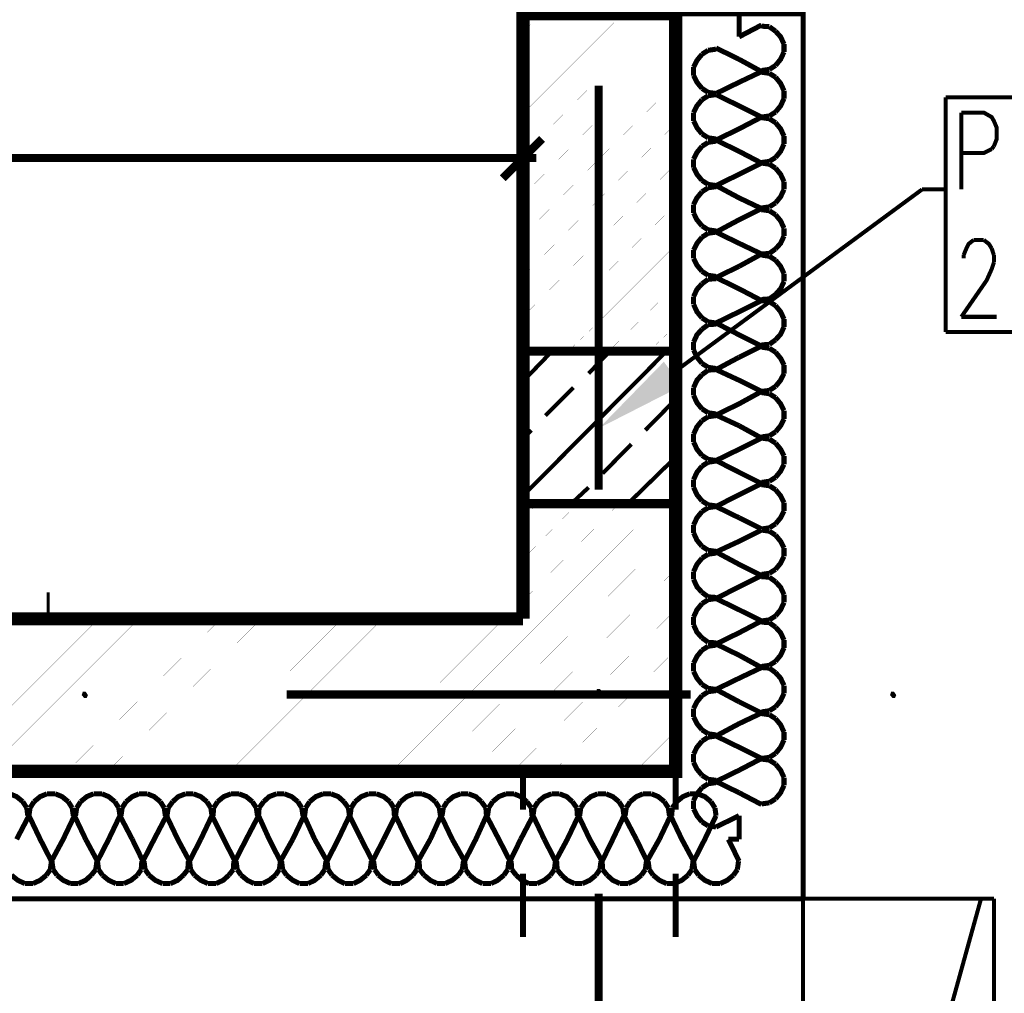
# Model space of a CAD drawing. Header units: millimetres. Extents: x -14047 to 49934, y -21523 to 14989.
# Tile 146 of 201: x 2036 to 2190, y 5842 to 5995. Entities that reach past the tile are written whole.
import ezdxf

# ---------------------------------------------------------------- set-up
doc = ezdxf.new("R2010")
doc.units = ezdxf.units.MM
doc.layers.add('H', color=7, linetype='Continuous')
doc.layers.add('P', color=7, linetype='Continuous')

msp = doc.modelspace()

# ---------------------------------------------------------------- hatches: boundary and pattern name
at = {"layer": 'H', "linetype": 'Continuous'}
for points in [[(2126.587, 5930.895), (2136.73, 5941.303), (2139.55, 5937.509)], [(2045.637, 5888.481), (2045.283, 5888.921), (2045.462, 5889.45), (2045.902, 5889.45), (2046.252, 5888.921), (2046.077, 5888.481)], [(2126.412, 5888.921), (2126.057, 5889.45), (2126.237, 5889.89), (2126.677, 5889.89), (2127.032, 5889.45), (2126.852, 5888.921)], [(2172.62, 5888.481), (2172.265, 5888.921), (2172.445, 5889.45), (2172.885, 5889.45), (2173.235, 5888.921), (2173.06, 5888.481)]]:
    msp.add_hatch(color=256, dxfattribs=at).paths.add_polyline_path(points)

# ---------------------------------------------------------------- linework, layer by layer
at = {"layer": 'P'}
for points, const_width in [([(1878.62, 5876.927), (2138.58, 5876.927), (2138.58, 5995.976), (2114.593, 5995.976), (2114.593, 5900.914)], 2.065), ([(2158.597, 5856.91), (2158.597, 5995.976), (2138.58, 5995.976), (2138.58, 5876.927), (1878.62, 5876.927)], 0.795), ([(2148.544, 5992.362), (2148.544, 5995.976)], 0.795), ([(2114.593, 5992.977), (2116.008, 5994.566)], 0.015), ([(2114.593, 5986.627), (2122.532, 5994.566)], 0.015), ([(2114.593, 5980.278), (2126.502, 5992.182), (2128.881, 5994.566)], 0.015), ([(2114.593, 5973.754), (2126.502, 5985.833), (2135.23, 5994.566)], 0.015), ([(2148.544, 5992.362), (2152.073, 5994.211)], 0.795), ([(2153.308, 5993.946), (2152.073, 5994.036)], 0.795), ([(2154.278, 5993.242), (2153.308, 5993.946)], 0.795), ([(2155.603, 5991.212), (2155.073, 5992.362), (2154.278, 5993.242)], 0.795), ([(2114.593, 5967.405), (2126.502, 5979.483), (2138.58, 5991.567)], 0.015), ([(2143.694, 5990.242), (2142.724, 5989.627)], 0.795), ([(2144.929, 5990.422), (2143.694, 5990.242)], 0.795), ([(2144.929, 5990.597), (2148.544, 5988.832)], 0.795), ([(2155.603, 5989.977), (2155.603, 5991.212)], 0.795), ([(2142.724, 5989.627), (2141.93, 5988.657), (2141.405, 5987.597)], 0.795), ([(2152.073, 5986.892), (2148.544, 5988.832)], 0.795), ([(2154.278, 5987.862), (2155.073, 5988.832), (2155.603, 5989.977)], 0.795), ([(2141.405, 5987.597), (2141.405, 5986.277)], 0.795), ([(2152.073, 5987.067), (2153.308, 5987.247)], 0.795), ([(2153.308, 5987.247), (2154.278, 5987.862)], 0.795), ([(2141.405, 5986.277), (2141.93, 5985.218), (2142.724, 5984.248)], 0.795), ([(2148.544, 5985.218), (2152.073, 5986.892)], 0.795), ([(2153.308, 5986.627), (2152.073, 5986.802)], 0.795), ([(2154.278, 5986.012), (2153.308, 5986.627)], 0.795), ([(2155.603, 5983.893), (2155.073, 5985.043), (2154.278, 5986.012)], 0.795), ([(2114.593, 5961.056), (2126.502, 5973.134), (2138.58, 5985.043)], 0.015), ([(2126.502, 5984.688), (2126.502, 5921.196)], 1.27), ([(2142.724, 5984.248), (2143.694, 5983.628)], 0.795), ([(2148.544, 5985.218), (2144.929, 5983.453)], 0.795), ([(2142.724, 5982.483), (2141.93, 5981.513), (2141.405, 5980.453)], 0.795), ([(2143.694, 5983.103), (2142.724, 5982.483)], 0.795), ([(2143.694, 5983.628), (2144.929, 5983.453)], 0.795), ([(2144.929, 5983.278), (2143.694, 5983.103)], 0.795), ([(2144.929, 5983.278), (2148.544, 5981.513)], 0.795), ([(2154.278, 5980.543), (2155.073, 5981.513), (2155.603, 5982.658)], 0.795), ([(2155.603, 5982.658), (2155.603, 5983.893)], 0.795), ([(2180.999, 5982.838), (2240.606, 5982.838)], 0.635), ([(2180.999, 5945.978), (2180.999, 5982.838)], 0.635), ([(2152.073, 5979.748), (2148.544, 5981.513)], 0.795), ([(2114.593, 5967.05), (2114.593, 5979.483)], 1.27), ([(2141.405, 5980.453), (2141.405, 5979.133)], 0.795), ([(2148.544, 5977.899), (2152.073, 5979.748)], 0.795), ([(2152.073, 5979.748), (2153.308, 5979.928)], 0.795), ([(2153.308, 5979.483), (2152.073, 5979.663)], 0.795), ([(2153.308, 5979.928), (2154.278, 5980.543)], 0.795), ([(2154.278, 5978.868), (2153.308, 5979.483)], 0.795), ([(2183.464, 5968.375), (2183.464, 5980.453)], 0.635), ([(2183.464, 5980.453), (2186.993, 5980.453), (2188.228, 5979.748), (2188.578, 5979.133), (2189.023, 5978.074), (2189.023, 5976.309), (2188.578, 5975.164)], 0.635), ([(2114.593, 5954.707), (2126.502, 5966.785), (2138.58, 5978.693)], 0.015), ([(2141.405, 5979.133), (2141.93, 5978.074), (2142.724, 5977.104)], 0.795), ([(2148.544, 5977.899), (2144.929, 5976.134)], 0.795), ([(2155.603, 5976.754), (2155.073, 5977.899), (2154.278, 5978.868)], 0.795), ([(2111.419, 5970.14), (2117.593, 5976.309)], 1.27), ([(2142.724, 5977.104), (2143.694, 5976.489)], 0.795), ([(2143.694, 5976.489), (2144.929, 5976.309)], 0.795), ([(2155.603, 5975.519), (2155.603, 5976.754)], 0.795), ([(2142.724, 5975.164), (2141.93, 5974.194), (2141.405, 5973.134)], 0.795), ([(2143.694, 5975.784), (2142.724, 5975.164)], 0.795), ([(2144.929, 5975.959), (2143.694, 5975.784)], 0.795), ([(2144.929, 5976.134), (2148.544, 5974.369)], 0.795), ([(2154.278, 5973.399), (2155.073, 5974.369), (2155.603, 5975.519)], 0.795), ([(2188.578, 5975.164), (2188.228, 5974.724)], 0.635), ([(1689.555, 5973.314), (2113.623, 5973.314)], 1.27), ([(2112.388, 5973.314), (2116.713, 5973.314)], 1.27), ([(2141.405, 5973.134), (2141.405, 5971.814)], 0.795), ([(2152.073, 5972.519), (2148.544, 5974.369)], 0.795), ([(2153.308, 5972.784), (2154.278, 5973.399)], 0.795), ([(2188.228, 5974.724), (2186.993, 5974.104), (2183.464, 5974.104)], 0.635), ([(2114.593, 5948.358), (2126.502, 5960.436), (2138.58, 5972.344)], 0.015), ([(2141.405, 5971.814), (2141.93, 5970.755), (2142.724, 5969.785)], 0.795), ([(2148.544, 5970.755), (2152.073, 5972.519)], 0.795), ([(2152.073, 5972.609), (2153.308, 5972.784)], 0.795), ([(2153.308, 5972.344), (2152.073, 5972.519)], 0.795), ([(2154.278, 5971.724), (2153.308, 5972.344)], 0.795), ([(2155.603, 5969.61), (2155.073, 5970.755), (2154.278, 5971.724)], 0.795), ([(2148.544, 5970.755), (2144.929, 5968.99)], 0.795), ([(2142.724, 5969.785), (2143.694, 5969.17)], 0.795), ([(2143.694, 5968.64), (2142.724, 5968.02)], 0.795), ([(2143.694, 5969.17), (2144.929, 5968.99)], 0.795), ([(2144.929, 5968.815), (2143.694, 5968.64)], 0.795), ([(2144.929, 5968.99), (2148.544, 5967.05)], 0.795), ([(2155.603, 5968.375), (2155.603, 5969.61)], 0.795), ([(2138.05, 5939.449), (2177.295, 5968.375)], 0.635), ([(2142.724, 5968.02), (2141.93, 5967.05), (2141.405, 5965.995)], 0.795), ([(2152.073, 5965.375), (2148.544, 5967.05)], 0.795), ([(2154.278, 5966.26), (2155.073, 5967.23), (2155.603, 5968.375)], 0.795), ([(2177.295, 5968.375), (2180.999, 5968.375)], 0.635), ([(2115.388, 5942.978), (2126.502, 5954.087), (2138.58, 5965.995)], 0.015), ([(2141.405, 5965.995), (2141.405, 5964.67)], 0.795), ([(2152.073, 5965.465), (2153.308, 5965.64)], 0.795), ([(2153.308, 5965.64), (2154.278, 5966.26)], 0.795), ([(2141.405, 5964.67), (2141.93, 5963.61), (2142.724, 5962.641)], 0.795), ([(2148.544, 5963.61), (2152.073, 5965.375)], 0.795), ([(2153.308, 5965.025), (2152.073, 5965.2)], 0.795), ([(2154.278, 5964.405), (2153.308, 5965.025)], 0.795), ([(2155.603, 5962.291), (2155.073, 5963.436), (2154.278, 5964.405)], 0.795), ([(2142.724, 5962.641), (2143.694, 5962.026)], 0.795), ([(2148.544, 5963.61), (2144.929, 5961.671)], 0.795), ([(2142.724, 5960.881), (2141.93, 5959.911), (2141.405, 5958.851)], 0.795), ([(2143.694, 5961.496), (2142.724, 5960.881)], 0.795), ([(2143.694, 5962.026), (2144.929, 5961.851)], 0.795), ([(2144.929, 5961.671), (2143.694, 5961.496)], 0.795), ([(2144.929, 5961.671), (2148.544, 5959.911)], 0.795), ([(2154.278, 5959.026), (2155.073, 5959.911), (2155.603, 5961.056)], 0.795), ([(2155.603, 5961.056), (2155.603, 5962.291)], 0.795), ([(2121.737, 5942.978), (2126.502, 5947.563), (2138.58, 5959.646)], 0.015), ([(2152.073, 5958.231), (2148.544, 5959.911)], 0.795), ([(2183.819, 5958.056), (2184.259, 5959.116), (2184.614, 5959.821), (2185.404, 5960.436)], 0.635), ([(2185.404, 5960.436), (2186.993, 5960.436)], 0.635), ([(2186.993, 5960.436), (2187.788, 5959.821), (2188.228, 5959.116)], 0.635), ([(2141.405, 5958.851), (2141.405, 5957.526)], 0.795), ([(2148.544, 5956.291), (2152.073, 5958.231)], 0.795), ([(2152.073, 5958.231), (2153.308, 5958.321)], 0.795), ([(2153.308, 5957.881), (2152.073, 5958.056)], 0.795), ([(2153.308, 5958.321), (2154.278, 5959.026)], 0.795), ([(2154.278, 5957.261), (2153.308, 5957.881)], 0.795), ([(2183.819, 5957.526), (2183.819, 5958.056)], 0.635), ([(2188.228, 5959.116), (2188.578, 5958.056)], 0.635), ([(2188.578, 5958.056), (2188.578, 5956.911)], 0.635), ([(2141.405, 5957.526), (2141.93, 5956.471), (2142.724, 5955.502)], 0.795), ([(2148.544, 5956.291), (2144.929, 5954.532)], 0.795), ([(2155.603, 5955.147), (2155.073, 5956.291), (2154.278, 5957.261)], 0.795), ([(2188.578, 5956.911), (2188.228, 5955.852), (2187.433, 5954.087), (2183.464, 5948.358)], 0.635), ([(2142.724, 5955.502), (2143.694, 5954.882)], 0.795), ([(2143.694, 5954.882), (2144.929, 5954.707)], 0.795), ([(2155.603, 5953.912), (2155.603, 5955.147)], 0.795), ([(2142.724, 5953.562), (2141.93, 5952.677), (2141.405, 5951.532)], 0.795), ([(2143.694, 5954.267), (2142.724, 5953.562)], 0.795), ([(2144.929, 5954.352), (2143.694, 5954.267)], 0.795), ([(2144.929, 5954.532), (2148.544, 5952.767)], 0.795), ([(2154.278, 5951.882), (2155.073, 5952.767), (2155.603, 5953.912)], 0.795), ([(2128.086, 5942.978), (2138.58, 5953.297)], 0.015), ([(2141.405, 5951.532), (2141.405, 5950.297)], 0.795), ([(2152.073, 5950.912), (2148.544, 5952.767)], 0.795), ([(2153.308, 5951.177), (2154.278, 5951.882)], 0.795), ([(2141.405, 5950.297), (2141.93, 5949.152), (2142.724, 5948.183)], 0.795), ([(2148.544, 5949.152), (2152.073, 5950.912)], 0.795), ([(2152.073, 5951.092), (2153.308, 5951.177)], 0.795), ([(2153.308, 5950.737), (2152.073, 5950.912)], 0.795), ([(2154.278, 5950.122), (2153.308, 5950.737)], 0.795), ([(2155.603, 5948.003), (2155.073, 5949.152), (2154.278, 5950.122)], 0.795), ([(2148.544, 5949.152), (2144.929, 5947.388)], 0.795), ([(2142.724, 5948.183), (2143.694, 5947.563)], 0.795), ([(2143.694, 5947.123), (2142.724, 5946.418)], 0.795), ([(2143.694, 5947.563), (2144.929, 5947.388)], 0.795), ([(2144.929, 5947.213), (2143.694, 5947.123)], 0.795), ([(2144.929, 5947.388), (2148.544, 5945.533)], 0.795), ([(2155.603, 5946.768), (2155.603, 5948.003)], 0.795), ([(2183.464, 5948.358), (2189.023, 5948.358)], 0.635), ([(2134.436, 5942.978), (2138.58, 5946.948)], 0.015), ([(2142.724, 5946.418), (2141.93, 5945.533), (2141.405, 5944.388)], 0.795), ([(2152.073, 5943.773), (2148.544, 5945.533)], 0.795), ([(2154.278, 5944.743), (2155.073, 5945.623), (2155.603, 5946.768)], 0.795), ([(2240.606, 5945.978), (2180.999, 5945.978)], 0.635), ([(2141.405, 5944.388), (2141.405, 5943.153)], 0.795), ([(2148.544, 5942.008), (2152.073, 5943.773)], 0.795), ([(2152.073, 5943.948), (2153.308, 5944.038)], 0.795), ([(2153.308, 5944.038), (2154.278, 5944.743)], 0.795), ([(2138.58, 5918.991), (2114.593, 5918.991), (2114.593, 5942.978), (2138.58, 5942.978), (2138.58, 5918.991)], 1.43), ([(2114.593, 5938.214), (2119.183, 5942.978)], 0.635), ([(2114.593, 5920.226), (2137.17, 5942.978)], 0.635), ([(2124.912, 5939.449), (2128.261, 5942.978)], 0.635), ([(2141.405, 5943.153), (2141.93, 5942.008), (2142.724, 5941.039)], 0.795), ([(2153.308, 5943.418), (2152.073, 5943.593)], 0.795), ([(2154.278, 5942.803), (2153.308, 5943.418)], 0.795), ([(2155.603, 5940.774), (2155.073, 5941.833), (2154.278, 5942.803)], 0.795), ([(2142.724, 5941.039), (2143.694, 5940.419)], 0.795), ([(2148.544, 5942.008), (2144.929, 5940.069)], 0.795), ([(2155.603, 5939.449), (2155.603, 5940.774)], 0.795), ([(2142.724, 5939.274), (2141.93, 5938.394), (2141.405, 5937.244)], 0.795), ([(2143.694, 5939.979), (2142.724, 5939.274)], 0.795), ([(2143.694, 5940.419), (2144.929, 5940.244)], 0.795), ([(2144.929, 5940.069), (2143.694, 5939.979)], 0.795), ([(2144.929, 5940.069), (2148.544, 5938.394)], 0.795), ([(2154.278, 5937.424), (2155.073, 5938.394), (2155.603, 5939.449)], 0.795), ([(2152.073, 5936.629), (2148.544, 5938.394)], 0.795), ([(2118.123, 5932.835), (2122.532, 5937.244)], 0.635), ([(2141.405, 5937.244), (2141.405, 5936.009)], 0.795), ([(2141.405, 5936.009), (2141.93, 5934.864), (2142.724, 5933.894)], 0.795), ([(2148.544, 5934.689), (2152.073, 5936.629)], 0.795), ([(2152.073, 5936.629), (2153.308, 5936.804)], 0.795), ([(2153.308, 5936.274), (2152.073, 5936.454)], 0.795), ([(2153.308, 5936.804), (2154.278, 5937.424)], 0.795), ([(2154.278, 5935.659), (2153.308, 5936.274)], 0.795), ([(2133.821, 5930.545), (2138.23, 5935.039)], 0.635), ([(2148.544, 5934.689), (2144.929, 5932.925)], 0.795), ([(2155.603, 5933.63), (2155.073, 5934.689), (2154.278, 5935.659)], 0.795), ([(2142.724, 5933.894), (2143.694, 5933.28)], 0.795), ([(2143.694, 5933.28), (2144.929, 5933.1)], 0.795), ([(2144.929, 5932.925), (2148.544, 5931.25)], 0.795), ([(2155.603, 5932.31), (2155.603, 5933.63)], 0.795), ([(2142.724, 5932.045), (2141.93, 5931.075), (2141.405, 5929.925)], 0.795), ([(2143.694, 5932.66), (2142.724, 5932.045)], 0.795), ([(2144.929, 5932.835), (2143.694, 5932.66)], 0.795), ([(2154.278, 5930.28), (2155.073, 5931.25), (2155.603, 5932.31)], 0.795), ([(2114.593, 5929.135), (2115.918, 5930.545)], 0.635), ([(2141.405, 5929.925), (2141.405, 5928.69)], 0.795), ([(2152.073, 5929.31), (2148.544, 5931.25)], 0.795), ([(2153.308, 5929.66), (2154.278, 5930.28)], 0.795), ([(2141.405, 5928.69), (2141.93, 5927.545), (2142.724, 5926.575)], 0.795), ([(2148.544, 5927.545), (2152.073, 5929.31)], 0.795), ([(2152.073, 5929.485), (2153.308, 5929.66)], 0.795), ([(2153.308, 5929.135), (2152.073, 5929.31)], 0.795), ([(2154.278, 5928.515), (2153.308, 5929.135)], 0.795), ([(2155.603, 5926.485), (2155.073, 5927.545), (2154.278, 5928.515)], 0.795), ([(2127.117, 5923.756), (2131.616, 5928.34)], 0.635), ([(2148.544, 5927.545), (2144.929, 5925.781)], 0.795), ([(2131.086, 5918.991), (2138.58, 5926.311)], 0.635), ([(2142.724, 5926.575), (2143.694, 5925.961)], 0.795), ([(2143.694, 5925.516), (2142.724, 5924.901)], 0.795), ([(2143.694, 5925.961), (2144.929, 5925.781)], 0.795), ([(2144.929, 5925.696), (2143.694, 5925.516)], 0.795), ([(2144.929, 5925.781), (2148.544, 5923.931)], 0.795), ([(2155.603, 5925.166), (2155.603, 5926.485)], 0.795), ([(2142.724, 5924.901), (2141.93, 5923.931), (2141.405, 5922.786)], 0.795), ([(2152.073, 5922.166), (2148.544, 5923.931)], 0.795), ([(2154.278, 5923.136), (2155.073, 5924.106), (2155.603, 5925.166)], 0.795), ([(2141.405, 5922.786), (2141.405, 5921.551)], 0.795), ([(2148.544, 5920.401), (2152.073, 5922.166)], 0.795), ([(2152.073, 5922.341), (2153.308, 5922.521)], 0.795), ([(2153.308, 5922.521), (2154.278, 5923.136)], 0.795), ([(2122.177, 5918.991), (2124.912, 5921.551)], 0.635), ([(2141.405, 5921.551), (2141.93, 5920.401), (2142.724, 5919.431)], 0.795), ([(2153.308, 5921.816), (2152.073, 5921.991)], 0.795), ([(2154.278, 5921.196), (2153.308, 5921.816)], 0.795), ([(2155.603, 5919.166), (2155.073, 5920.226), (2154.278, 5921.196)], 0.795), ([(2142.724, 5919.431), (2143.694, 5918.817)], 0.795), ([(2148.544, 5920.401), (2144.929, 5918.552)], 0.795), ([(2155.603, 5917.847), (2155.603, 5919.166)], 0.795), ([(2093.961, 5876.927), (2136.025, 5918.991)], 0.015), ([(2114.593, 5916.612), (2116.798, 5918.991)], 0.015), ([(2114.593, 5910.263), (2123.147, 5918.991)], 0.015), ([(2114.593, 5903.739), (2129.676, 5918.991)], 0.015), ([(2142.724, 5917.757), (2141.93, 5916.787), (2141.405, 5915.642)], 0.795), ([(2143.694, 5918.377), (2142.724, 5917.757)], 0.795), ([(2143.694, 5918.817), (2144.929, 5918.642)], 0.795), ([(2144.929, 5918.552), (2143.694, 5918.377)], 0.795), ([(2144.929, 5918.552), (2148.544, 5916.787)], 0.795), ([(2154.278, 5915.817), (2155.073, 5916.787), (2155.603, 5917.847)], 0.795), ([(2152.073, 5915.022), (2148.544, 5916.787)], 0.795), ([(2100.31, 5876.927), (2138.58, 5915.022)], 0.015), ([(2141.405, 5915.642), (2141.405, 5914.407)], 0.795), ([(2141.405, 5914.407), (2141.93, 5913.262), (2142.724, 5912.292)], 0.795), ([(2148.544, 5913.082), (2152.073, 5914.847)], 0.795), ([(2152.073, 5915.022), (2153.308, 5915.202)], 0.795), ([(2153.308, 5914.672), (2152.073, 5914.847)], 0.795), ([(2153.308, 5915.202), (2154.278, 5915.817)], 0.795), ([(2154.278, 5914.052), (2153.308, 5914.672)], 0.795), ([(2148.544, 5913.082), (2144.929, 5911.408)], 0.795), ([(2155.603, 5912.027), (2155.073, 5913.082), (2154.278, 5914.052)], 0.795), ([(2142.724, 5912.292), (2143.694, 5911.672)], 0.795), ([(2143.694, 5911.672), (2144.929, 5911.497)], 0.795), ([(2144.929, 5911.408), (2148.544, 5909.468)], 0.795), ([(2155.603, 5910.703), (2155.603, 5912.027)], 0.795), ([(2142.724, 5910.438), (2141.93, 5909.468), (2141.405, 5908.323)], 0.795), ([(2143.694, 5911.058), (2142.724, 5910.438)], 0.795), ([(2144.929, 5911.233), (2143.694, 5911.058)], 0.795), ([(2154.278, 5908.673), (2155.073, 5909.643), (2155.603, 5910.703)], 0.795), ([(2106.659, 5876.927), (2138.58, 5908.673)], 0.015), ([(2141.405, 5908.323), (2141.405, 5907.088)], 0.795), ([(2152.073, 5907.703), (2148.544, 5909.468)], 0.795), ([(2153.308, 5908.058), (2154.278, 5908.673)], 0.795), ([(2141.405, 5907.088), (2141.93, 5905.943), (2142.724, 5905.058)], 0.795), ([(2148.544, 5905.943), (2152.073, 5907.703)], 0.795), ([(2152.073, 5907.883), (2153.308, 5908.058)], 0.795), ([(2153.308, 5907.438), (2152.073, 5907.528)], 0.795), ([(2154.278, 5906.733), (2153.308, 5907.438)], 0.795), ([(2155.603, 5904.708), (2155.073, 5905.853), (2154.278, 5906.733)], 0.795), ([(2148.544, 5905.943), (2144.929, 5904.088)], 0.795), ([(2039.993, 5900.914), (2039.993, 5905.058)], 0.475), ([(2142.724, 5905.058), (2143.694, 5904.353)], 0.795), ([(2143.694, 5903.914), (2142.724, 5903.294)], 0.795), ([(2143.694, 5904.353), (2144.929, 5904.263)], 0.795), ([(2144.929, 5904.088), (2143.694, 5903.914)], 0.795), ([(2144.929, 5904.088), (2148.544, 5902.324)], 0.795), ([(2155.603, 5903.474), (2155.603, 5904.708)], 0.795), ([(2142.724, 5903.294), (2141.93, 5902.324), (2141.405, 5901.179)], 0.795), ([(2152.073, 5900.564), (2148.544, 5902.324)], 0.795), ([(2154.278, 5901.354), (2155.073, 5902.324), (2155.603, 5903.474)], 0.795), ([(2114.593, 5900.914), (1654.635, 5900.914)], 2.065), ([(2017.596, 5876.927), (2041.578, 5900.914)], 0.015), ([(2023.945, 5876.927), (2047.927, 5900.914)], 0.015), ([(2030.295, 5876.927), (2054.276, 5900.914)], 0.015), ([(2036.644, 5876.927), (2060.625, 5900.914)], 0.015), ([(2042.993, 5876.927), (2067.155, 5900.914)], 0.015), ([(2049.342, 5876.927), (2073.504, 5900.914)], 0.015), ([(2055.866, 5876.927), (2079.853, 5900.914)], 0.015), ([(2062.215, 5876.927), (2086.202, 5900.914)], 0.015), ([(2068.564, 5876.927), (2092.551, 5900.914)], 0.015), ([(2074.914, 5876.927), (2098.9, 5900.914)], 0.015), ([(2081.263, 5876.927), (2105.249, 5900.914)], 0.015), ([(2087.612, 5876.927), (2111.599, 5900.914)], 0.015), ([(2113.008, 5876.927), (2138.58, 5902.324)], 0.015), ([(2141.405, 5901.179), (2141.405, 5899.944)], 0.795), ([(2148.544, 5898.709), (2152.073, 5900.564)], 0.795), ([(2152.073, 5900.564), (2153.308, 5900.739)], 0.795), ([(2153.308, 5900.739), (2154.278, 5901.354)], 0.795), ([(2141.405, 5899.944), (2141.93, 5898.799), (2142.724, 5897.914)], 0.795), ([(2153.308, 5900.299), (2152.073, 5900.384)], 0.795), ([(2154.278, 5899.594), (2153.308, 5900.299)], 0.795), ([(2155.603, 5897.564), (2155.073, 5898.709), (2154.278, 5899.594)], 0.795), ([(2142.724, 5897.914), (2143.694, 5897.209)], 0.795), ([(2148.544, 5898.709), (2144.929, 5896.944)], 0.795), ([(2155.603, 5896.33), (2155.603, 5897.564)], 0.795), ([(2142.724, 5895.975), (2141.93, 5895.005), (2141.405, 5893.95)], 0.795), ([(2143.694, 5896.595), (2142.724, 5895.975)], 0.795), ([(2143.694, 5897.209), (2144.929, 5897.124)], 0.795), ([(2144.929, 5896.769), (2143.694, 5896.595)], 0.795), ([(2144.929, 5896.944), (2148.544, 5895.185)], 0.795), ([(2154.278, 5894.215), (2155.073, 5895.185), (2155.603, 5896.33)], 0.795), ([(2119.358, 5876.927), (2138.58, 5895.975)], 0.015), ([(2152.073, 5893.245), (2148.544, 5895.185)], 0.795), ([(2141.405, 5893.95), (2141.405, 5892.625)], 0.795), ([(2148.544, 5891.565), (2152.073, 5893.245)], 0.795), ([(2152.073, 5893.42), (2153.308, 5893.595)], 0.795), ([(2153.308, 5893.155), (2152.073, 5893.245)], 0.795), ([(2153.308, 5893.595), (2154.278, 5894.215)], 0.795), ([(2154.278, 5892.45), (2153.308, 5893.155)], 0.795), ([(2141.405, 5892.625), (2141.93, 5891.565), (2142.724, 5890.595)], 0.795), ([(2148.544, 5891.565), (2144.929, 5889.805)], 0.795), ([(2155.603, 5890.42), (2155.073, 5891.565), (2154.278, 5892.45)], 0.795), ([(2142.724, 5890.595), (2143.694, 5889.98)], 0.795), ([(2143.694, 5889.98), (2144.929, 5889.805)], 0.795), ([(2144.929, 5889.625), (2143.694, 5889.45)], 0.795), ([(2144.929, 5889.805), (2148.544, 5887.866)], 0.795), ([(2155.603, 5889.185), (2155.603, 5890.42)], 0.795), ([(2077.468, 5889.011), (2140.96, 5889.011)], 1.27), ([(2125.882, 5876.927), (2138.58, 5889.625)], 0.015), ([(2142.724, 5888.836), (2141.93, 5887.866), (2141.405, 5886.806)], 0.795), ([(2143.694, 5889.45), (2142.724, 5888.836)], 0.795), ([(2154.278, 5887.071), (2155.073, 5888.041), (2155.603, 5889.185)], 0.795), ([(2141.405, 5886.806), (2141.405, 5885.481)], 0.795), ([(2152.073, 5886.101), (2148.544, 5887.866)], 0.795), ([(2153.308, 5886.451), (2154.278, 5887.071)], 0.795), ([(2141.405, 5885.481), (2141.93, 5884.426), (2142.724, 5883.456)], 0.795), ([(2148.544, 5884.426), (2152.073, 5886.101)], 0.795), ([(2152.073, 5886.276), (2153.308, 5886.451)], 0.795), ([(2153.308, 5885.836), (2152.073, 5886.011)], 0.795), ([(2154.278, 5885.216), (2153.308, 5885.836)], 0.795), ([(2155.603, 5883.101), (2155.073, 5884.246), (2154.278, 5885.216)], 0.795), ([(2142.724, 5883.456), (2143.694, 5882.836)], 0.795), ([(2148.544, 5884.426), (2144.929, 5882.486)], 0.795), ([(2132.231, 5876.927), (2138.58, 5883.276)], 0.015), ([(2143.694, 5882.306), (2142.724, 5881.692)], 0.795), ([(2143.694, 5882.836), (2144.929, 5882.661)], 0.795), ([(2144.929, 5882.486), (2143.694, 5882.306)], 0.795), ([(2144.929, 5882.486), (2148.544, 5880.722)], 0.795), ([(2154.278, 5879.752), (2155.073, 5880.722), (2155.603, 5881.866)], 0.795), ([(2155.603, 5881.866), (2155.603, 5883.101)], 0.795), ([(2142.724, 5881.692), (2141.93, 5880.722), (2141.405, 5879.662)], 0.795), ([(2152.073, 5878.957), (2148.544, 5880.722)], 0.795), ([(2141.405, 5879.662), (2141.405, 5878.342)], 0.795), ([(2148.544, 5877.107), (2152.073, 5878.957)], 0.795), ([(2152.073, 5878.957), (2153.308, 5879.132)], 0.795), ([(2153.308, 5878.692), (2152.073, 5878.867)], 0.795), ([(2153.308, 5879.132), (2154.278, 5879.752)], 0.795), ([(2141.405, 5878.342), (2141.93, 5877.282), (2142.724, 5876.312)], 0.795), ([(2154.278, 5878.077), (2153.308, 5878.692)], 0.795), ([(2155.603, 5875.957), (2155.073, 5877.107), (2154.278, 5878.077)], 0.795), ([(2114.593, 5876.927), (2114.593, 5870.933)], 0.955), ([(2138.58, 5876.927), (2138.58, 5870.933)], 0.955), ([(2142.724, 5876.312), (2143.694, 5875.692)], 0.795), ([(2143.694, 5875.692), (2144.929, 5875.517)], 0.795), ([(2148.544, 5877.107), (2144.929, 5875.342)], 0.795), ([(2155.603, 5874.722), (2155.603, 5875.957)], 0.795), ([(2142.724, 5874.372), (2141.93, 5873.403), (2141.405, 5872.343)], 0.795), ([(2143.694, 5874.987), (2142.724, 5874.372)], 0.795), ([(2144.929, 5875.167), (2143.694, 5874.987)], 0.795), ([(2144.929, 5875.342), (2148.544, 5873.578)], 0.795), ([(2154.278, 5872.608), (2155.073, 5873.578), (2155.603, 5874.722)], 0.795), ([(2036.024, 5872.168), (2035.054, 5872.963), (2033.994, 5873.403)], 0.795), ([(2039.818, 5873.403), (2038.758, 5872.963), (2037.789, 5872.168)], 0.795), ([(2041.138, 5873.403), (2039.818, 5873.403)], 0.795), ([(2043.168, 5872.168), (2042.198, 5872.963), (2041.138, 5873.403)], 0.795), ([(2047.137, 5873.403), (2046.077, 5872.963), (2045.108, 5872.168)], 0.795), ([(2048.457, 5873.403), (2047.137, 5873.403)], 0.795), ([(2050.487, 5872.168), (2049.517, 5872.963), (2048.457, 5873.403)], 0.795), ([(2054.276, 5873.403), (2053.221, 5872.963), (2052.252, 5872.168)], 0.795), ([(2055.601, 5873.403), (2054.276, 5873.403)], 0.795), ([(2057.631, 5872.168), (2056.661, 5872.963), (2055.601, 5873.403)], 0.795), ([(2061.595, 5873.403), (2060.45, 5872.963), (2059.571, 5872.168)], 0.795), ([(2062.83, 5873.403), (2061.595, 5873.403)], 0.795), ([(2064.95, 5872.168), (2063.98, 5872.963), (2062.83, 5873.403)], 0.795), ([(2068.739, 5873.403), (2067.595, 5872.963), (2066.625, 5872.168)], 0.795), ([(2069.974, 5873.403), (2068.739, 5873.403)], 0.795), ([(2072.089, 5872.168), (2071.119, 5872.963), (2069.974, 5873.403)], 0.795), ([(2075.883, 5873.403), (2074.739, 5872.963), (2073.854, 5872.168)], 0.795), ([(2077.118, 5873.403), (2075.883, 5873.403)], 0.795), ([(2079.233, 5872.168), (2078.263, 5872.963), (2077.118, 5873.403)], 0.795), ([(2083.202, 5873.403), (2082.058, 5872.963), (2081.088, 5872.168)], 0.795), ([(2084.437, 5873.403), (2083.202, 5873.403)], 0.795), ([(2086.467, 5872.168), (2085.582, 5872.963), (2084.437, 5873.403)], 0.795), ([(2090.346, 5873.403), (2089.197, 5872.963), (2088.227, 5872.168)], 0.795), ([(2091.581, 5873.403), (2090.346, 5873.403)], 0.795), ([(2093.696, 5872.168), (2092.726, 5872.963), (2091.581, 5873.403)], 0.795), ([(2097.485, 5873.403), (2096.341, 5872.963), (2095.371, 5872.168)], 0.795), ([(2098.72, 5873.403), (2097.485, 5873.403)], 0.795), ([(2100.84, 5872.168), (2099.87, 5872.963), (2098.72, 5873.403)], 0.795), ([(2104.81, 5873.403), (2103.66, 5872.963), (2102.69, 5872.168)], 0.795), ([(2106.039, 5873.403), (2104.81, 5873.403)], 0.795), ([(2108.069, 5872.168), (2107.189, 5872.963), (2106.039, 5873.403)], 0.795), ([(2111.949, 5873.403), (2110.804, 5872.963), (2109.834, 5872.168)], 0.795), ([(2113.183, 5873.403), (2111.949, 5873.403)], 0.795), ([(2115.213, 5872.168), (2114.243, 5872.963), (2113.183, 5873.403)], 0.795), ([(2119.093, 5873.403), (2117.948, 5872.963), (2116.978, 5872.168)], 0.795), ([(2120.327, 5873.403), (2119.093, 5873.403)], 0.795), ([(2122.357, 5872.168), (2121.472, 5872.963), (2120.327, 5873.403)], 0.795), ([(2126.322, 5873.403), (2125.267, 5872.963), (2124.297, 5872.168)], 0.795), ([(2127.646, 5873.403), (2126.322, 5873.403)], 0.795), ([(2129.676, 5872.168), (2128.706, 5872.963), (2127.646, 5873.403)], 0.795), ([(2133.466, 5873.403), (2132.406, 5872.963), (2131.436, 5872.168)], 0.795), ([(2134.79, 5873.403), (2133.466, 5873.403)], 0.795), ([(2136.815, 5872.168), (2135.845, 5872.963), (2134.79, 5873.403)], 0.795), ([(2140.785, 5873.403), (2139.73, 5872.963), (2138.755, 5872.168)], 0.795), ([(2142.019, 5873.403), (2140.785, 5873.403)], 0.795), ([(2144.134, 5872.168), (2143.164, 5872.963), (2142.019, 5873.403)], 0.795), ([(2152.073, 5871.728), (2148.544, 5873.578)], 0.795), ([(2153.308, 5871.993), (2154.278, 5872.608)], 0.795), ([(2036.644, 5871.198), (2036.024, 5872.168)], 0.795), ([(2036.819, 5869.963), (2036.644, 5871.198)], 0.795), ([(2037.169, 5871.198), (2036.994, 5869.963)], 0.795), ([(2037.789, 5872.168), (2037.169, 5871.198)], 0.795), ([(2043.783, 5871.198), (2043.168, 5872.168)], 0.795), ([(2043.963, 5869.963), (2043.783, 5871.198)], 0.795), ([(2044.493, 5871.198), (2044.313, 5869.963)], 0.795), ([(2045.108, 5872.168), (2044.493, 5871.198)], 0.795), ([(2051.102, 5871.198), (2050.487, 5872.168)], 0.795), ([(2051.282, 5869.963), (2051.102, 5871.198)], 0.795), ([(2051.632, 5871.198), (2051.457, 5869.963)], 0.795), ([(2052.252, 5872.168), (2051.632, 5871.198)], 0.795), ([(2058.246, 5871.198), (2057.631, 5872.168)], 0.795), ([(2058.421, 5869.963), (2058.246, 5871.198)], 0.795), ([(2058.866, 5871.198), (2058.686, 5869.963)], 0.795), ([(2059.571, 5872.168), (2058.866, 5871.198)], 0.795), ([(2065.565, 5871.198), (2064.95, 5872.168)], 0.795), ([(2065.74, 5869.963), (2065.565, 5871.198)], 0.795), ([(2066.005, 5871.198), (2065.92, 5869.963)], 0.795), ([(2066.625, 5872.168), (2066.005, 5871.198)], 0.795), ([(2072.709, 5871.198), (2072.089, 5872.168)], 0.795), ([(2072.884, 5869.963), (2072.709, 5871.198)], 0.795), ([(2073.149, 5871.198), (2073.064, 5869.963)], 0.795), ([(2073.854, 5872.168), (2073.149, 5871.198)], 0.795), ([(2079.853, 5871.198), (2079.233, 5872.168)], 0.795), ([(2080.028, 5869.963), (2079.853, 5871.198)], 0.795), ([(2080.468, 5871.198), (2080.293, 5869.963)], 0.795), ([(2081.088, 5872.168), (2080.468, 5871.198)], 0.795), ([(2087.172, 5871.198), (2086.467, 5872.168)], 0.795), ([(2087.347, 5869.963), (2087.172, 5871.198)], 0.795), ([(2087.612, 5871.198), (2087.437, 5869.963)], 0.795), ([(2088.227, 5872.168), (2087.612, 5871.198)], 0.795), ([(2094.311, 5871.198), (2093.696, 5872.168)], 0.795), ([(2094.401, 5869.963), (2094.311, 5871.198)], 0.795), ([(2094.756, 5871.198), (2094.576, 5869.963)], 0.795), ([(2095.371, 5872.168), (2094.756, 5871.198)], 0.795), ([(2101.455, 5871.198), (2100.84, 5872.168)], 0.795), ([(2101.635, 5869.963), (2101.455, 5871.198)], 0.795), ([(2102.075, 5871.198), (2101.895, 5869.963)], 0.795), ([(2102.69, 5872.168), (2102.075, 5871.198)], 0.795), ([(2108.774, 5871.198), (2108.069, 5872.168)], 0.795), ([(2108.864, 5869.963), (2108.774, 5871.198)], 0.795), ([(2109.214, 5871.198), (2109.039, 5869.963)], 0.795), ([(2109.834, 5872.168), (2109.214, 5871.198)], 0.795), ([(2115.918, 5871.198), (2115.213, 5872.168)], 0.795), ([(2116.008, 5869.963), (2115.918, 5871.198)], 0.795), ([(2116.358, 5871.198), (2116.183, 5869.963)], 0.795), ([(2116.978, 5872.168), (2116.358, 5871.198)], 0.795), ([(2123.062, 5871.198), (2122.357, 5872.168)], 0.795), ([(2123.147, 5869.963), (2123.062, 5871.198)], 0.795), ([(2123.677, 5871.198), (2123.502, 5869.963)], 0.795), ([(2124.297, 5872.168), (2123.677, 5871.198)], 0.795), ([(2130.291, 5871.198), (2129.676, 5872.168)], 0.795), ([(2130.466, 5869.963), (2130.291, 5871.198)], 0.795), ([(2130.821, 5871.198), (2130.646, 5869.963)], 0.795), ([(2131.436, 5872.168), (2130.821, 5871.198)], 0.795), ([(2137.435, 5871.198), (2136.815, 5872.168)], 0.795), ([(2137.61, 5869.963), (2137.435, 5871.198)], 0.795), ([(2138.05, 5871.198), (2137.965, 5869.963)], 0.795), ([(2138.755, 5872.168), (2138.05, 5871.198)], 0.795), ([(2141.405, 5872.343), (2141.405, 5871.023)], 0.795), ([(2144.754, 5871.198), (2144.134, 5872.168)], 0.795), ([(2144.929, 5869.963), (2144.754, 5871.198)], 0.795), ([(2152.073, 5871.813), (2153.308, 5871.993)], 0.795), ([(2036.994, 5869.963), (2035.054, 5866.259)], 0.795), ([(2038.758, 5866.259), (2036.994, 5869.963)], 0.795), ([(2044.138, 5869.963), (2042.373, 5866.259)], 0.795), ([(2045.902, 5866.259), (2044.138, 5869.963)], 0.795), ([(2051.282, 5869.963), (2049.517, 5866.259)], 0.795), ([(2053.221, 5866.259), (2051.282, 5869.963)], 0.795), ([(2058.601, 5869.963), (2056.661, 5866.259)], 0.795), ([(2060.365, 5866.259), (2058.601, 5869.963)], 0.795), ([(2065.74, 5869.963), (2063.98, 5866.259)], 0.795), ([(2067.595, 5866.259), (2065.74, 5869.963)], 0.795), ([(2073.064, 5869.963), (2071.119, 5866.259)], 0.795), ([(2074.739, 5866.259), (2073.064, 5869.963)], 0.795), ([(2080.203, 5869.963), (2078.438, 5866.259)], 0.795), ([(2081.878, 5866.259), (2080.203, 5869.963)], 0.795), ([(2087.347, 5869.963), (2085.582, 5866.259)], 0.795), ([(2089.197, 5866.259), (2087.347, 5869.963)], 0.795), ([(2094.576, 5869.963), (2092.726, 5866.259)], 0.795), ([(2096.341, 5866.259), (2094.576, 5869.963)], 0.795), ([(2101.72, 5869.963), (2100.045, 5866.259)], 0.795), ([(2103.485, 5866.259), (2101.72, 5869.963)], 0.795), ([(2108.864, 5869.963), (2107.189, 5866.259)], 0.795), ([(2110.804, 5866.259), (2108.864, 5869.963)], 0.795), ([(2116.183, 5869.963), (2114.243, 5866.259)], 0.795), ([(2117.948, 5866.259), (2116.183, 5869.963)], 0.795), ([(2123.327, 5869.963), (2121.562, 5866.259)], 0.795), ([(2125.087, 5866.259), (2123.327, 5869.963)], 0.795), ([(2130.466, 5869.963), (2128.706, 5866.259)], 0.795), ([(2132.406, 5866.259), (2130.466, 5869.963)], 0.795), ([(2137.785, 5869.963), (2136.025, 5866.259)], 0.795), ([(2139.55, 5866.259), (2137.785, 5869.963)], 0.795), ([(2141.405, 5871.023), (2141.93, 5869.963), (2142.724, 5868.993)], 0.795), ([(2144.929, 5869.963), (2143.164, 5866.259)], 0.795), ([(2148.544, 5869.963), (2144.929, 5868.198)], 0.795), ([(2148.544, 5866.259), (2148.544, 5869.963)], 0.795), ([(2142.724, 5868.993), (2143.694, 5868.373)], 0.795), ([(2143.694, 5868.373), (2144.929, 5868.198)], 0.795), ([(2038.758, 5866.259), (2040.523, 5862.819)], 0.795), ([(2040.523, 5862.819), (2042.373, 5866.259)], 0.795), ([(2045.902, 5866.259), (2047.752, 5862.819)], 0.795), ([(2047.752, 5862.819), (2049.517, 5866.259)], 0.795), ([(2053.221, 5866.259), (2054.896, 5862.819)], 0.795), ([(2054.896, 5862.819), (2056.661, 5866.259)], 0.795), ([(2060.365, 5866.259), (2062.215, 5862.819)], 0.795), ([(2062.215, 5862.819), (2063.98, 5866.259)], 0.795), ([(2067.595, 5866.259), (2069.359, 5862.819)], 0.795), ([(2069.359, 5862.819), (2071.119, 5866.259)], 0.795), ([(2074.739, 5866.259), (2076.498, 5862.819)], 0.795), ([(2076.498, 5862.819), (2078.438, 5866.259)], 0.795), ([(2081.878, 5866.259), (2083.817, 5862.819)], 0.795), ([(2083.817, 5862.819), (2085.582, 5866.259)], 0.795), ([(2089.197, 5866.259), (2090.961, 5862.819)], 0.795), ([(2090.961, 5862.819), (2092.726, 5866.259)], 0.795), ([(2096.341, 5866.259), (2098.105, 5862.819)], 0.795), ([(2098.105, 5862.819), (2100.045, 5866.259)], 0.795), ([(2103.485, 5866.259), (2105.424, 5862.819)], 0.795), ([(2105.424, 5862.819), (2107.189, 5866.259)], 0.795), ([(2110.804, 5866.259), (2112.568, 5862.819)], 0.795), ([(2112.568, 5862.819), (2114.243, 5866.259)], 0.795), ([(2117.948, 5866.259), (2119.707, 5862.819)], 0.795), ([(2119.707, 5862.819), (2121.562, 5866.259)], 0.795), ([(2125.087, 5866.259), (2127.032, 5862.819)], 0.795), ([(2127.032, 5862.819), (2128.706, 5866.259)], 0.795), ([(2132.406, 5866.259), (2134.086, 5862.819)], 0.795), ([(2134.086, 5862.819), (2136.025, 5866.259)], 0.795), ([(2139.55, 5866.259), (2141.405, 5862.819)], 0.795), ([(2141.405, 5862.819), (2143.164, 5866.259)], 0.795), ([(2148.544, 5866.259), (2146.869, 5866.259)], 0.795), ([(2146.869, 5866.259), (2148.544, 5862.819)], 0.795), ([(2040.343, 5861.499), (2040.523, 5862.819)], 0.795), ([(2040.608, 5862.819), (2040.788, 5861.499)], 0.795), ([(2047.487, 5861.499), (2047.667, 5862.819)], 0.795), ([(2047.752, 5862.819), (2047.927, 5861.499)], 0.795), ([(2054.631, 5861.499), (2054.721, 5862.819)], 0.795), ([(2055.071, 5862.819), (2055.246, 5861.499)], 0.795), ([(2061.95, 5861.499), (2062.04, 5862.819)], 0.795), ([(2062.215, 5862.819), (2062.39, 5861.499)], 0.795), ([(2069.094, 5861.499), (2069.179, 5862.819)], 0.795), ([(2069.534, 5862.819), (2069.709, 5861.499)], 0.795), ([(2076.323, 5861.499), (2076.498, 5862.819)], 0.795), ([(2076.678, 5862.819), (2076.853, 5861.499)], 0.795), ([(2083.467, 5861.499), (2083.642, 5862.819)], 0.795), ([(2083.817, 5862.819), (2083.997, 5861.499)], 0.795), ([(2090.611, 5861.499), (2090.786, 5862.819)], 0.795), ([(2091.136, 5862.819), (2091.316, 5861.499)], 0.795), ([(2097.93, 5861.499), (2098.105, 5862.819)], 0.795), ([(2098.28, 5862.819), (2098.37, 5861.499)], 0.795), ([(2105.069, 5861.499), (2105.249, 5862.819)], 0.795), ([(2105.424, 5862.819), (2105.599, 5861.499)], 0.795), ([(2112.214, 5861.499), (2112.388, 5862.819)], 0.795), ([(2112.743, 5862.819), (2112.833, 5861.499)], 0.795), ([(2119.533, 5861.499), (2119.707, 5862.819)], 0.795), ([(2119.887, 5862.819), (2119.972, 5861.499)], 0.795), ([(2126.677, 5861.499), (2126.852, 5862.819)], 0.795), ([(2127.032, 5862.819), (2127.117, 5861.499)], 0.795), ([(2133.821, 5861.499), (2133.996, 5862.819)], 0.795), ([(2134.261, 5862.819), (2134.436, 5861.499)], 0.795), ([(2141.14, 5861.499), (2141.315, 5862.819)], 0.795), ([(2141.405, 5862.819), (2141.58, 5861.499)], 0.795), ([(2148.279, 5861.499), (2148.459, 5862.819)], 0.795), ([(2034.259, 5860.614), (2035.229, 5859.819), (2036.379, 5859.295)], 0.795), ([(2037.614, 5859.295), (2038.758, 5859.819), (2039.728, 5860.614)], 0.795), ([(2039.728, 5860.614), (2040.343, 5861.499)], 0.795), ([(2040.788, 5861.499), (2041.403, 5860.614)], 0.795), ([(2041.403, 5860.614), (2042.373, 5859.819), (2043.518, 5859.295)], 0.795), ([(2044.753, 5859.295), (2045.902, 5859.819), (2046.782, 5860.614)], 0.795), ([(2046.782, 5860.614), (2047.487, 5861.499)], 0.795), ([(2047.927, 5861.499), (2048.547, 5860.614)], 0.795), ([(2048.547, 5860.614), (2049.517, 5859.819), (2050.662, 5859.295)], 0.795), ([(2051.897, 5859.295), (2053.041, 5859.819), (2054.016, 5860.614)], 0.795), ([(2054.016, 5860.614), (2054.631, 5861.499)], 0.795), ([(2055.246, 5861.499), (2055.866, 5860.614)], 0.795), ([(2055.866, 5860.614), (2056.836, 5859.819), (2057.981, 5859.295)], 0.795), ([(2059.216, 5859.295), (2060.365, 5859.819), (2061.245, 5860.614)], 0.795), ([(2061.245, 5860.614), (2061.95, 5861.499)], 0.795), ([(2062.39, 5861.499), (2063.01, 5860.614)], 0.795), ([(2063.01, 5860.614), (2063.98, 5859.819), (2065.125, 5859.295)], 0.795), ([(2066.36, 5859.295), (2067.505, 5859.819), (2068.389, 5860.614)], 0.795), ([(2068.389, 5860.614), (2069.094, 5861.499)], 0.795), ([(2069.709, 5861.499), (2070.329, 5860.614)], 0.795), ([(2070.329, 5860.614), (2071.299, 5859.819), (2072.354, 5859.295)], 0.795), ([(2073.679, 5859.295), (2074.739, 5859.819), (2075.708, 5860.614)], 0.795), ([(2075.708, 5860.614), (2076.323, 5861.499)], 0.795), ([(2076.853, 5861.499), (2077.468, 5860.614)], 0.795), ([(2077.468, 5860.614), (2078.438, 5859.819), (2079.498, 5859.295)], 0.795), ([(2080.823, 5859.295), (2081.878, 5859.819), (2082.847, 5860.614)], 0.795), ([(2082.847, 5860.614), (2083.467, 5861.499)], 0.795), ([(2083.997, 5861.499), (2084.612, 5860.614)], 0.795), ([(2084.612, 5860.614), (2085.582, 5859.819), (2086.642, 5859.295)], 0.795), ([(2087.962, 5859.295), (2089.022, 5859.819), (2089.991, 5860.614)], 0.795), ([(2089.991, 5860.614), (2090.611, 5861.499)], 0.795), ([(2091.316, 5861.499), (2091.931, 5860.614)], 0.795), ([(2091.931, 5860.614), (2092.901, 5859.819), (2093.961, 5859.295)], 0.795), ([(2095.286, 5859.295), (2096.341, 5859.819), (2097.311, 5860.614)], 0.795), ([(2097.311, 5860.614), (2097.93, 5861.499)], 0.795), ([(2098.37, 5861.499), (2099.075, 5860.614)], 0.795), ([(2099.075, 5860.614), (2100.045, 5859.819), (2101.105, 5859.295)], 0.795), ([(2102.34, 5859.295), (2103.485, 5859.819), (2104.455, 5860.614)], 0.795), ([(2104.455, 5860.614), (2105.069, 5861.499)], 0.795), ([(2105.599, 5861.499), (2106.219, 5860.614)], 0.795), ([(2106.219, 5860.614), (2107.189, 5859.819), (2108.244, 5859.295)], 0.795), ([(2109.569, 5859.295), (2110.629, 5859.819), (2111.599, 5860.614)], 0.795), ([(2111.599, 5860.614), (2112.214, 5861.499)], 0.795), ([(2112.833, 5861.499), (2113.538, 5860.614)], 0.795), ([(2113.538, 5860.614), (2114.418, 5859.819), (2115.563, 5859.295)], 0.795), ([(2114.593, 5860.879), (2114.593, 5850.916)], 0.95), ([(2116.798, 5859.295), (2117.948, 5859.819), (2118.918, 5860.614)], 0.795), ([(2118.918, 5860.614), (2119.533, 5861.499)], 0.795), ([(2119.972, 5861.499), (2120.682, 5860.614)], 0.795), ([(2120.682, 5860.614), (2121.562, 5859.819), (2122.707, 5859.295)], 0.795), ([(2123.942, 5859.295), (2125.087, 5859.819), (2126.057, 5860.614)], 0.795), ([(2126.057, 5860.614), (2126.677, 5861.499)], 0.795), ([(2127.117, 5861.499), (2127.821, 5860.614)], 0.795), ([(2127.821, 5860.614), (2128.706, 5859.819), (2129.851, 5859.295)], 0.795), ([(2131.086, 5859.295), (2132.231, 5859.819), (2133.201, 5860.614)], 0.795), ([(2133.201, 5860.614), (2133.821, 5861.499)], 0.795), ([(2134.436, 5861.499), (2135.055, 5860.614)], 0.795), ([(2135.055, 5860.614), (2136.025, 5859.819), (2137.17, 5859.295)], 0.795), ([(2138.405, 5859.295), (2139.55, 5859.819), (2140.52, 5860.614)], 0.795), ([(2138.58, 5860.879), (2138.58, 5850.916)], 0.95), ([(2140.52, 5860.614), (2141.14, 5861.499)], 0.795), ([(2141.58, 5861.499), (2142.194, 5860.614)], 0.795), ([(2142.194, 5860.614), (2143.164, 5859.819), (2144.314, 5859.295)], 0.795), ([(2145.549, 5859.295), (2146.694, 5859.819), (2147.664, 5860.614)], 0.795), ([(2147.664, 5860.614), (2148.279, 5861.499)], 0.795), ([(2036.379, 5859.295), (2037.614, 5859.295)], 0.795), ([(2043.518, 5859.295), (2044.753, 5859.295)], 0.795), ([(2050.662, 5859.295), (2051.897, 5859.295)], 0.795), ([(2057.981, 5859.295), (2059.216, 5859.295)], 0.795), ([(2065.125, 5859.295), (2066.36, 5859.295)], 0.795), ([(2072.354, 5859.295), (2073.679, 5859.295)], 0.795), ([(2079.498, 5859.295), (2080.823, 5859.295)], 0.795), ([(2086.642, 5859.295), (2087.962, 5859.295)], 0.795), ([(2093.961, 5859.295), (2095.286, 5859.295)], 0.795), ([(2101.105, 5859.295), (2102.34, 5859.295)], 0.795), ([(2108.244, 5859.295), (2109.569, 5859.295)], 0.795), ([(2115.563, 5859.295), (2116.798, 5859.295)], 0.795), ([(2122.707, 5859.295), (2123.942, 5859.295)], 0.795), ([(2129.851, 5859.295), (2131.086, 5859.295)], 0.795), ([(2137.17, 5859.295), (2138.405, 5859.295)], 0.795), ([(2144.314, 5859.295), (2145.549, 5859.295)], 0.795), ([(2126.502, 5857.705), (2126.502, 5794.213)], 1.27), ([(1878.62, 5856.91), (2158.597, 5856.91)], 0.795), ([(2188.578, 5856.91), (2158.597, 5856.91)], 0.635), ([(2158.597, 5856.91), (2158.597, 5654.887)], 0.635), ([(2158.597, 5755.943), (2186.554, 5856.91)], 0.635), ([(2188.578, 5654.887), (2188.578, 5856.91)], 0.635)]:
    msp.add_lwpolyline(points, dxfattribs=dict(at, const_width=const_width))

doc.saveas('drawing.dxf')
